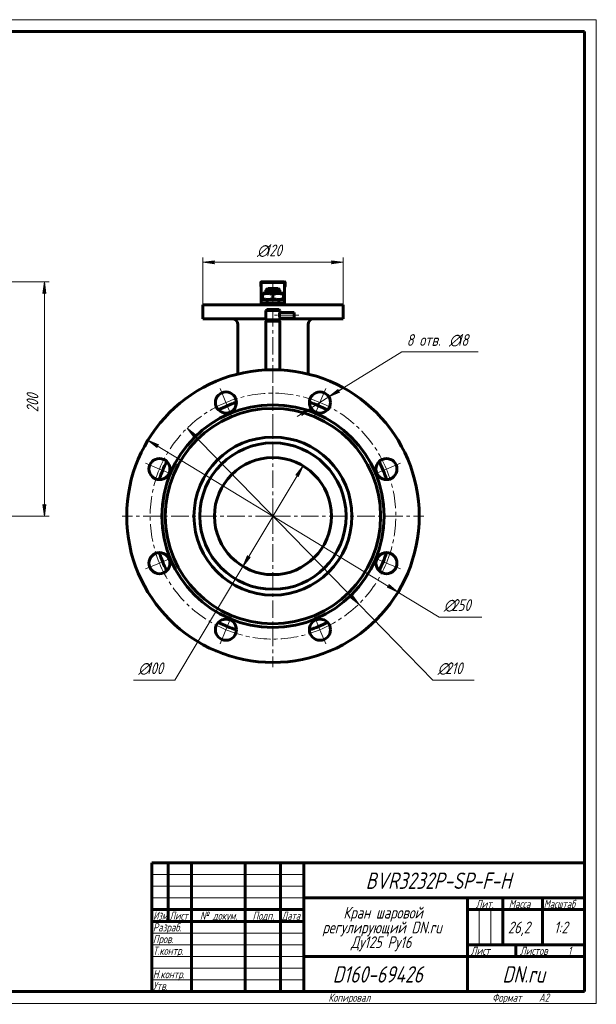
# Model space of a CAD drawing. Header units: millimetres. Extents: x 0 to 594, y 0 to 420.
# Tile 22 of 22: x 348 to 594, y 0 to 420. Entities that reach past the tile are written whole.
import ezdxf

# ---------------------------------------------------------------- set-up
doc = ezdxf.new("R2010")
doc.units = ezdxf.units.MM
for name, pattern in [('K5LT_AXLED', [12, 7.5, -1.5, 1.5, -1.5]), ('K5LT_BASIC', [0]), ('K5LT_THIN', [0])]:
    doc.linetypes.add(name, pattern=pattern)
doc.layers.add('Системный слой', color=7, linetype='Continuous')
doc.layers.add('Системный слой (1)', color=7, linetype='Continuous', true_color=0x6c6c6c)
doc.styles.add('KDIMTEXTSTYLE', font='GOST_AU.SHX', dxfattribs={"width": 0.96, "oblique": 15, "height": 5})
doc.styles.add('KTEXTSTYLE', font='GOST_AU.SHX', dxfattribs={"width": 0.96, "height": 5})
doc.dimstyles.new('KDIMSTYLE (0.50)', dxfattribs={"dimtxt": 5, "dimasz": 1, "dimexe": 2, "dimexo": 0, "dimgap": 1, "dimtad": 1, "dimlfac": 2, "dimtxsty": 'KDIMTEXTSTYLE', "dimsah": 1, "dimcen": 0, "dimdle": 1, "dimadec": 0, "dimazin": 0, "dimtfac": 0.667, "dimtmove": 0, "dimatfit": 3, "dimfxl": 1, "dimtvp": 1, "dimtolj": 1, "dimtzin": 0, "dimarcsym": 0})

# ---------------------------------------------------------------- blocks, each defined once
blk = doc.blocks.new('D2')
at = {"layer": 'Системный слой (1)'}
for points in [[(358.8, 303.04), (358.14, 308.04), (357.48, 303.04), (358.14, 303.54)], [(358.14, 208.04), (358.8, 213.04), (358.14, 212.54), (357.48, 213.04)]]:
    blk.add_hatch(color=7, dxfattribs=at).paths.add_polyline_path(points)
at = {"layer": 'Системный слой (1)', "color": 7, "linetype": 'K5LT_THIN', "lineweight": 18}
for p, q in [((341.2, 308.04), (360.14, 308.04)), ((357.48, 303.04), (358.14, 308.04)), ((358.14, 308.04), (358.8, 303.04)), ((358.14, 303.54), (357.48, 303.04)), ((358.8, 303.04), (358.14, 303.54)), ((358.14, 208.04), (357.48, 213.04)), ((357.48, 213.04), (358.14, 212.54)), ((358.14, 212.54), (358.8, 213.04)), ((358.8, 213.04), (358.14, 208.04)), ((246.7, 208.04), (360.14, 208.04))]:
    blk.add_line(p, q, dxfattribs=at)
blk.add_wipeout([(357.14, 252.37), (349.75, 252.37), (349.75, 263.26), (357.14, 263.26)]).dxf.layer = 'Системный слой (1)'
blk.add_line((358.14, 308.04), (358.14, 208.04), dxfattribs=at)
at = {"layer": 'Системный слой (1)', "color": 7, "insert": (350.55, 252.37), "char_height": 5, "attachment_point": 1, "rotation": 90, "style": 'KTEXTSTYLE'}
blk.add_mtext('\\H5.0;\\W1.000;\\Q15;\\Q15;\\W0.965;200', dxfattribs=at)
blk = doc.blocks.new('KDIMARROW_01')
at = {"layer": 'Системный слой'}
blk.add_hatch(color=0, dxfattribs=at).paths.add_polyline_path([(0, 0), (-5, 0.66), (-4.5, 0), (-5, -0.66)])
at = {"layer": 'Системный слой', "color": 0, "linetype": 'K5LT_THIN', "lineweight": 18}
for p, q in [((-4.5, 0), (-5, 0.66)), ((-5, 0.66), (0, 0)), ((0, 0), (-5, -0.66)), ((-5, -0.66), (-4.5, 0))]:
    blk.add_line(p, q, dxfattribs=at)
at = {"layer": 'Системный слой (1)', "color": 0, "linetype": 'K5LT_THIN', "lineweight": 18}
blk.add_line((455.81, 208.04), (455.31, 208.04), dxfattribs=at)
blk = doc.blocks.new('U41')
at = {"layer": 'Системный слой (1)', "color": 150, "linetype": 'K5LT_BASIC', "lineweight": 60, "true_color": 0x0080ff}
for p, q in [((453.61, 305.29), (455.81, 305.29)), ((455.81, 305.29), (458.01, 305.29))]:
    blk.add_line(p, q, dxfattribs=at)
blk = doc.blocks.new('U42')
at = {"layer": 'Системный слой (1)', "color": 150, "linetype": 'K5LT_BASIC', "lineweight": 60, "true_color": 0x0080ff}
for p, q in [((455.81, 304.49), (452.81, 304.49)), ((458.81, 304.49), (455.81, 304.49))]:
    blk.add_line(p, q, dxfattribs=at)
blk = doc.blocks.new('U43')
at = {"layer": 'Системный слой (1)', "color": 150, "linetype": 'K5LT_BASIC', "lineweight": 60, "true_color": 0x0080ff}
for p, q in [((452.81, 292.29), (425.81, 292.29)), ((485.81, 292.29), (458.81, 292.29))]:
    blk.add_line(p, q, dxfattribs=at)
blk = doc.blocks.new('U44')
at = {"layer": 'Системный слой (1)', "color": 150, "linetype": 'K5LT_BASIC', "lineweight": 60, "true_color": 0x0080ff}
for p, q in [((458.81, 295.79), (458.81, 295.04)), ((458.81, 292.54), (458.81, 291.79))]:
    blk.add_line(p, q, dxfattribs=at)
blk = doc.blocks.new('D3')
at = {"layer": 'Системный слой (1)'}
for points in [[(483.56, 261.27), (484.34, 260.97), (479.73, 258.9), (483.64, 262.09)], [(468.16, 251), (472.07, 254.18), (467.47, 252.12), (468.24, 251.82)]]:
    blk.add_hatch(color=7, dxfattribs=at).paths.add_polyline_path(points)
at = {"layer": 'Системный слой (1)', "color": 7, "linetype": 'K5LT_THIN', "lineweight": 18}
for p, q in [((479.73, 258.9), (485.69, 262.58)), ((483.64, 262.09), (479.73, 258.9)), ((479.73, 258.9), (484.34, 260.97)), ((483.56, 261.27), (483.64, 262.09)), ((484.34, 260.97), (483.56, 261.27)), ((472.07, 254.18), (479.73, 258.9)), ((472.07, 254.18), (466.11, 250.51)), ((472.07, 254.18), (467.47, 252.12)), ((468.16, 251), (472.07, 254.18)), ((467.47, 252.12), (468.24, 251.82)), ((468.24, 251.82), (468.16, 251))]:
    blk.add_line(p, q, dxfattribs=at)
blk.add_wipeout([(512.94, 279.15), (512.94, 286.53), (540.34, 286.53), (540.34, 279.15)]).dxf.layer = 'Системный слой (1)'
for p, q in [((479.73, 258.9), (510.94, 278.15)), ((510.94, 278.15), (543.49, 278.15))]:
    blk.add_line(p, q, dxfattribs=at)
at = {"layer": 'Системный слой (1)', "color": 7, "char_height": 5, "attachment_point": 1, "style": 'KTEXTSTYLE'}
for s, insert in [('\\H5.0;\\W1.000;\\Q15;\\Q15;\\W0.965;8 отв. ', (512.94, 285.73)), ('\\H5.0;\\W1.000;\\Q15;\\Q15;\\W0.965;∅', (531.07, 285.73)), ('\\H5.0;\\W1.000;\\Q15;\\Q15;\\W0.965;18', (534.37, 285.73))]:
    blk.add_mtext(s, dxfattribs=dict(at, insert=insert))
blk = doc.blocks.new('D4')
at = {"layer": 'Системный слой (1)'}
for points in [[(407, 238.43), (402.38, 240.46), (406.31, 237.31), (406.23, 238.13)], [(509.24, 175.61), (505.31, 178.77), (505.4, 177.95), (504.63, 177.65)]]:
    blk.add_hatch(color=7, dxfattribs=at).paths.add_polyline_path(points)
at = {"layer": 'Системный слой (1)', "color": 7, "linetype": 'K5LT_THIN', "lineweight": 18}
for p, q in [((402.38, 240.46), (407, 238.43)), ((406.31, 237.31), (402.38, 240.46)), ((402.38, 240.46), (509.24, 175.61)), ((407, 238.43), (406.23, 238.13)), ((406.23, 238.13), (406.31, 237.31)), ((504.63, 177.65), (505.4, 177.95)), ((509.24, 175.61), (504.63, 177.65)), ((505.4, 177.95), (505.31, 178.77)), ((505.31, 178.77), (509.24, 175.61))]:
    blk.add_line(p, q, dxfattribs=at)
blk.add_wipeout([(528.82, 165.95), (528.82, 173.33), (542.5, 173.33), (542.5, 165.95)]).dxf.layer = 'Системный слой (1)'
for p, q in [((509.24, 175.61), (526.82, 164.95)), ((526.82, 164.95), (545.07, 164.95))]:
    blk.add_line(p, q, dxfattribs=at)
at = {"layer": 'Системный слой (1)', "color": 7, "char_height": 5, "attachment_point": 1, "style": 'KTEXTSTYLE'}
for s, insert in [('\\H5.0;\\W1.000;\\Q15;\\Q15;\\W0.965;∅', (528.82, 172.54)), ('\\H5.0;\\W1.000;\\Q15;\\Q15;\\W0.965;250', (532.13, 172.54))]:
    blk.add_mtext(s, dxfattribs=dict(at, insert=insert))
blk = doc.blocks.new('D5')
at = {"layer": 'Системный слой (1)'}
for points in [[(423.1, 242.49), (419.14, 245.61), (422.16, 241.57), (422.28, 242.39)], [(492.49, 170.47), (489.47, 174.51), (489.34, 173.69), (488.52, 173.59)]]:
    blk.add_hatch(color=7, dxfattribs=at).paths.add_polyline_path(points)
at = {"layer": 'Системный слой (1)', "color": 7, "linetype": 'K5LT_THIN', "lineweight": 18}
for p, q in [((419.14, 245.61), (423.1, 242.49)), ((422.16, 241.57), (419.14, 245.61)), ((419.14, 245.61), (492.49, 170.47)), ((422.28, 242.39), (422.16, 241.57)), ((423.1, 242.49), (422.28, 242.39)), ((488.52, 173.59), (489.34, 173.69)), ((492.49, 170.47), (488.52, 173.59)), ((489.34, 173.69), (489.47, 174.51)), ((489.47, 174.51), (492.49, 170.47))]:
    blk.add_line(p, q, dxfattribs=at)
blk.add_wipeout([(526.2, 138.98), (526.2, 146.37), (539.25, 146.37), (539.25, 138.98)]).dxf.layer = 'Системный слой (1)'
for p, q in [((492.49, 170.47), (524.2, 137.98)), ((524.2, 137.98), (541.8, 137.98))]:
    blk.add_line(p, q, dxfattribs=at)
at = {"layer": 'Системный слой (1)', "color": 7, "char_height": 5, "attachment_point": 1, "style": 'KTEXTSTYLE'}
for s, insert in [('\\H5.0;\\W1.000;\\Q15;\\Q15;\\W0.965;∅', (526.2, 145.57)), ('\\H5.0;\\W1.000;\\Q15;\\Q15;\\W0.965;210', (529.51, 145.57))]:
    blk.add_mtext(s, dxfattribs=dict(at, insert=insert))
blk = doc.blocks.new('D6')
at = {"layer": 'Системный слой (1)'}
for points in [[(466.65, 224.86), (468.66, 229.49), (465.52, 225.54), (466.34, 225.63)], [(442.97, 186.59), (446.1, 190.54), (445.28, 190.45), (444.97, 191.22)]]:
    blk.add_hatch(color=7, dxfattribs=at).paths.add_polyline_path(points)
at = {"layer": 'Системный слой (1)', "color": 7, "linetype": 'K5LT_THIN', "lineweight": 18}
for p, q in [((468.66, 229.49), (442.97, 186.59)), ((465.52, 225.54), (468.66, 229.49)), ((468.66, 229.49), (466.65, 224.86)), ((466.34, 225.63), (465.52, 225.54)), ((466.65, 224.86), (466.34, 225.63)), ((442.97, 186.59), (444.97, 191.22)), ((446.1, 190.54), (442.97, 186.59)), ((444.97, 191.22), (445.28, 190.45)), ((445.28, 190.45), (446.1, 190.54)), ((442.97, 186.59), (413.86, 137.98))]:
    blk.add_line(p, q, dxfattribs=at)
blk.add_wipeout([(398.27, 138.98), (398.27, 146.37), (411.32, 146.37), (411.32, 138.98)]).dxf.layer = 'Системный слой (1)'
blk.add_line((413.86, 137.98), (396.27, 137.98), dxfattribs=at)
at = {"layer": 'Системный слой (1)', "color": 7, "char_height": 5, "attachment_point": 1, "style": 'KTEXTSTYLE'}
for s, insert in [('\\H5.0;\\W1.000;\\Q15;\\Q15;\\W0.965;∅', (398.27, 145.57)), ('\\H5.0;\\W1.000;\\Q15;\\Q15;\\W0.965;100', (401.58, 145.57))]:
    blk.add_mtext(s, dxfattribs=dict(at, insert=insert))
blk = doc.blocks.new('D7')
at = {"layer": 'Системный слой (1)'}
for points in [[(430.81, 315.75), (430.31, 316.4), (430.81, 317.06), (425.81, 316.4)], [(485.81, 316.4), (480.81, 317.06), (481.31, 316.4), (480.81, 315.75)]]:
    blk.add_hatch(color=7, dxfattribs=at).paths.add_polyline_path(points)
at = {"layer": 'Системный слой (1)', "color": 7, "linetype": 'K5LT_THIN', "lineweight": 18}
for p, q in [((425.81, 298.29), (425.81, 318.4)), ((425.81, 316.4), (430.81, 317.06)), ((430.81, 315.75), (425.81, 316.4)), ((430.81, 317.06), (430.31, 316.4)), ((430.31, 316.4), (430.81, 315.75)), ((481.31, 316.4), (480.81, 317.06)), ((480.81, 317.06), (485.81, 316.4)), ((485.81, 316.4), (480.81, 315.75)), ((480.81, 315.75), (481.31, 316.4)), ((485.81, 298.29), (485.81, 318.4))]:
    blk.add_line(p, q, dxfattribs=at)
blk.add_wipeout([(449.02, 317.4), (449.02, 324.79), (462.07, 324.79), (462.07, 317.4)]).dxf.layer = 'Системный слой (1)'
blk.add_line((425.81, 316.4), (485.81, 316.4), dxfattribs=at)
at = {"layer": 'Системный слой (1)', "color": 7, "char_height": 5, "attachment_point": 1, "style": 'KTEXTSTYLE'}
for s, insert in [('\\H5.0;\\W1.000;\\Q15;\\Q15;\\W0.965;∅', (449.02, 323.99)), ('\\H5.0;\\W1.000;\\Q15;\\Q15;\\W0.965;120', (452.32, 323.99))]:
    blk.add_mtext(s, dxfattribs=dict(at, insert=insert))
blk = doc.blocks.new('U45')
at = {"layer": 'Системный слой (1)', "color": 150, "linetype": 'K5LT_BASIC', "lineweight": 60, "true_color": 0x0080ff}
for start, end in [(107.8009, 117.1991), (62.8009, 72.1991), (152.8009, 162.1991), (17.8009, 27.1991), (197.8009, 207.1991), (332.8009, 342.1991), (242.8009, 252.1991), (287.8009, 297.1991)]:
    blk.add_arc((455.81, 208.04), 51, start, end, dxfattribs=at)
blk = doc.blocks.new('U46')
at = {"layer": 'Системный слой (1)', "color": 150, "linetype": 'K5LT_BASIC', "lineweight": 60, "true_color": 0x0080ff}
for p, q in [((458.61, 294.43), (458.54, 293.81)), ((458.72, 294.81), (458.61, 294.43)), ((458.77, 294.94), (458.72, 294.81)), ((458.79, 294.98), (458.77, 294.94)), ((458.8, 295), (458.79, 294.98)), ((458.81, 295.02), (458.8, 295.01)), ((458.8, 295.01), (458.8, 295.01)), ((458.8, 295.01), (458.8, 295.01)), ((458.8, 295.01), (458.8, 295.01)), ((458.8, 295.01), (458.8, 295)), ((458.81, 295.04), (458.81, 295.04)), ((458.81, 295.04), (458.81, 295.04)), ((458.81, 295.04), (458.81, 295.04)), ((458.81, 295.04), (458.81, 295.04)), ((458.81, 295.04), (458.81, 295.04)), ((458.81, 295.04), (458.81, 295.04)), ((458.81, 295.04), (458.81, 295.03)), ((458.81, 295.03), (458.81, 295.02)), ((458.54, 293.81), (458.54, 293.79)), ((458.54, 293.79), (458.57, 293.39)), ((458.57, 293.39), (458.7, 292.86)), ((458.7, 292.86), (458.8, 292.58)), ((458.8, 292.58), (458.81, 292.54)), ((458.81, 292.54), (458.81, 292.54)), ((458.81, 292.54), (458.81, 292.54)), ((458.81, 292.54), (458.81, 292.54)), ((458.81, 292.54), (458.81, 292.54)), ((458.81, 292.54), (458.81, 292.54)), ((458.81, 292.54), (458.81, 292.54))]:
    blk.add_line(p, q, dxfattribs=at)
blk = doc.blocks.new('U47')
at = {"layer": 'Системный слой (1)', "color": 150, "linetype": 'K5LT_BASIC', "lineweight": 60, "true_color": 0x0080ff}
for p, q in [((471.42, 256.96), (471.8, 256.61)), ((471.8, 256.61), (472.24, 256.34)), ((472.24, 256.34), (472.48, 256.24)), ((472.48, 256.24), (472.48, 256.24)), ((472.48, 256.24), (472.48, 256.24)), ((472.48, 256.24), (472.48, 256.24)), ((472.48, 256.24), (472.48, 256.24)), ((472.48, 256.24), (472.48, 256.24)), ((472.48, 256.24), (472.48, 256.24)), ((472.48, 256.24), (472.48, 256.24)), ((472.48, 256.24), (472.48, 256.24)), ((472.48, 256.24), (472.48, 256.24)), ((472.48, 256.24), (472.48, 256.24)), ((472.48, 256.24), (472.49, 256.24)), ((472.49, 256.24), (472.49, 256.24)), ((472.49, 256.24), (472.49, 256.24)), ((472.49, 256.24), (472.49, 256.24)), ((472.49, 256.24), (472.49, 256.24)), ((472.49, 256.24), (472.49, 256.24)), ((472.49, 256.24), (472.49, 256.24)), ((472.49, 256.24), (472.49, 256.24)), ((472.49, 256.24), (472.49, 256.24)), ((472.49, 256.24), (472.49, 256.24)), ((472.49, 256.24), (472.49, 256.24)), ((472.49, 256.24), (472.49, 256.24)), ((472.49, 256.24), (472.49, 256.24)), ((472.49, 256.24), (472.49, 256.24)), ((472.49, 256.24), (472.49, 256.23)), ((472.49, 256.23), (472.49, 256.23)), ((472.49, 256.23), (472.49, 256.23)), ((472.49, 256.23), (472.49, 256.23))]:
    blk.add_line(p, q, dxfattribs=at)
blk = doc.blocks.new('U48')
at = {"layer": 'Системный слой (1)', "color": 150, "linetype": 'K5LT_BASIC', "lineweight": 60, "true_color": 0x0080ff}
for p, q in [((439.82, 256.6), (439.38, 256.34)), ((440.2, 256.96), (439.82, 256.6)), ((439.14, 256.24), (439.13, 256.24)), ((439.13, 256.24), (439.13, 256.23)), ((439.13, 256.23), (439.13, 256.23)), ((439.13, 256.23), (439.13, 256.23)), ((439.13, 256.23), (439.13, 256.23)), ((439.15, 256.24), (439.14, 256.24)), ((439.14, 256.24), (439.14, 256.24)), ((439.14, 256.24), (439.14, 256.24)), ((439.14, 256.24), (439.14, 256.24)), ((439.14, 256.24), (439.14, 256.24)), ((439.14, 256.24), (439.14, 256.24)), ((439.14, 256.24), (439.14, 256.24)), ((439.14, 256.24), (439.14, 256.24)), ((439.14, 256.24), (439.14, 256.24)), ((439.14, 256.24), (439.14, 256.24)), ((439.14, 256.24), (439.14, 256.24)), ((439.14, 256.24), (439.14, 256.24)), ((439.14, 256.24), (439.14, 256.24)), ((439.14, 256.24), (439.14, 256.24)), ((439.14, 256.24), (439.14, 256.24)), ((439.38, 256.34), (439.15, 256.24))]:
    blk.add_line(p, q, dxfattribs=at)
blk = doc.blocks.new('U49')
at = {"layer": 'Системный слой (1)', "color": 30, "linetype": 'K5LT_AXLED', "lineweight": 18, "true_color": 0xff8000}
for q in [(455.81, 272.54), (391.31, 208.04), (520.31, 208.04), (455.81, 143.54)]:
    blk.add_line((455.81, 208.04), q, dxfattribs=at)
blk = doc.blocks.new('U50')
at = {"layer": 'Системный слой (1)', "color": 30, "linetype": 'K5LT_AXLED', "lineweight": 18, "true_color": 0xff8000}
for p, q in [((435.72, 256.54), (433.23, 262.55)), ((475.9, 256.54), (478.39, 262.55)), ((438.21, 250.54), (435.72, 256.54)), ((473.42, 250.54), (475.9, 256.54)), ((407.31, 228.13), (401.3, 230.62)), ((413.31, 225.64), (407.31, 228.13)), ((498.31, 225.64), (504.32, 228.13)), ((504.32, 228.13), (510.32, 230.62)), ((413.31, 190.44), (407.31, 187.95)), ((498.31, 190.44), (504.32, 187.95)), ((407.31, 187.95), (401.3, 185.46)), ((504.32, 187.95), (510.32, 185.46)), ((438.21, 165.54), (435.72, 159.54)), ((473.42, 165.54), (475.9, 159.54)), ((435.72, 159.54), (433.23, 153.53)), ((475.9, 159.54), (478.39, 153.53))]:
    blk.add_line(p, q, dxfattribs=at)
for start, end in [(112.5, 157.5), (67.5, 112.5), (22.5, 67.5), (157.5, 202.5), (337.5, 22.5), (202.5, 247.5), (292.5, 337.5), (247.5, 292.5)]:
    blk.add_arc((455.81, 208.04), 52.5, start, end, dxfattribs=at)
blk = doc.blocks.new('U51')
at = {"color": 7, "linetype": 'K5LT_THIN', "lineweight": 18}
for p, q in [((0, 420), (594, 420)), ((594, 420), (594, 0)), ((404, 55), (469, 55)), ((404, 50), (469, 50)), ((404, 45), (469, 45)), ((543.96, 25), (543.96, 40)), ((548.98, 25), (548.98, 40)), ((404, 30), (469, 30)), ((404, 25), (469, 25)), ((404, 20), (469, 20)), ((404, 15), (469, 15)), ((404, 10), (469, 10)), ((594, 0), (0, 0))]:
    blk.add_line(p, q, dxfattribs=at)
at = {"color": 150, "linetype": 'K5LT_BASIC', "lineweight": 60, "true_color": 0x0080ff}
for p, q in [((20, 415), (589, 415)), ((589, 415), (589, 5)), ((404, 60), (589, 60)), ((404, 5), (404, 60)), ((411, 35), (411, 60)), ((421, 5), (421, 60)), ((444, 5), (444, 60)), ((459, 5), (459, 60)), ((469, 5), (469, 60)), ((469, 45), (589, 45)), ((539, 5), (539, 45)), ((554, 25), (554, 45)), ((571, 25), (571, 45)), ((404, 40), (469, 40)), ((539, 40), (554, 40)), ((554, 40), (589, 40)), ((404, 35), (469, 35)), ((539, 25), (589, 25)), ((559.57, 20), (559.57, 25)), ((469, 20), (539, 20)), ((539, 20), (589, 20)), ((589, 5), (20, 5))]:
    blk.add_line(p, q, dxfattribs=at)
at = {"color": 7, "attachment_point": 1, "style": 'KTEXTSTYLE'}
for s, insert, char_height in [('\\H5.0;\\W1.000;\\Q15;\\Q15;\\W0.965;\\H7.00;BVR3232P-SP-F-H', (495.41, 55.86), 7), ('\\H5.0;\\W1.000;\\Q15;\\Q15;\\W0.965;\\H3.50;Лит.', (542.47, 44.18), 3.5), ('\\H5.0;\\W1.000;\\Q15;\\Q15;\\W0.965;\\H3.50;Масса', (556.58, 44.18), 3.5), ('\\H5.0;\\W1.000;\\Q15;\\Q15;\\W0.930;\\H3.50;Масштаб', (571.52, 44.18), 3.5), ('\\H5.0;\\W1.000;\\Q15;\\Q15;\\W0.784;\\H3.50;Изм.', (404.62, 39.18), 3.5), ('\\H5.0;\\W1.000;\\Q15;\\Q15;\\W0.799;\\H3.50;Лист', (411.61, 39.18), 3.5), ('\\H5.0;\\W1.000;\\Q15;\\Q15;\\W0.965;\\H3.50;№ докум.', (424.63, 39.18), 3.5), ('\\H5.0;\\W1.000;\\Q15;\\Q15;\\W0.965;\\H3.50;Подп.', (447.1, 39.18), 3.5), ('\\H5.0;\\W1.000;\\Q15;\\Q15;\\W0.799;\\H3.50;Дата', (459.61, 39.18), 3.5), ('\\H5.0;\\W1.000;\\Q15;\\Q15;\\W0.965;Кран шаровой', (485.89, 41.21), 5), ('\\H5.0;\\W1.000;\\Q15;\\Q15;\\W0.965;\\H3.50;Разраб.', (404.5, 34.18), 3.5), ('\\H5.0;\\W1.000;\\Q15;\\Q15;\\W0.965;регулирующий DN.ru ', (476.96, 34.9), 5), ('\\H5.0;\\W1.000;\\Q15;\\Q15;\\W0.965;26,2', (556.23, 34.9), 5), ('\\H5.0;\\W1.000;\\Q15;\\Q15;\\W0.965;{\\c16711680;1:2}', (575.92, 34.9), 5), ('\\H5.0;\\W1.000;\\Q15;\\Q15;\\W0.965;\\H3.50;Пров.', (404.5, 29.18), 3.5), ('\\H5.0;\\W1.000;\\Q15;\\Q15;\\W0.965;Ду125 Ру16', (489.13, 28.59), 5), ('\\H5.0;\\W1.000;\\Q15;\\Q15;\\W0.965;\\H3.50;Т.контр.', (404.5, 24.18), 3.5), ('\\H5.0;\\W1.000;\\Q15;\\Q15;\\W0.965;\\H3.50;Лист', (540.32, 24.18), 3.5), ('\\H5.0;\\W1.000;\\Q15;\\Q15;\\W0.965;\\H3.50;Листов', (561.36, 24.18), 3.5), ('\\H5.0;\\W1.000;\\Q15;\\Q15;\\W0.965;\\H3.50;1', (581.91, 24.18), 3.5), ('\\H5.0;\\W1.000;\\Q15;\\Q15;\\W0.965;\\H3.50;Н.контр.', (404.5, 14.18), 3.5), ('\\H5.0;\\W1.000;\\Q15;\\Q15;\\W0.965;\\H7.00;D160-69426', (481.33, 15.86), 7), ('\\H5.0;\\W1.000;\\Q15;\\Q15;\\W0.965;\\H7.00;DN.ru', (553.84, 15.86), 7), ('\\H5.0;\\W1.000;\\Q15;\\Q15;\\W0.965;\\H3.50;Утв.', (404.5, 9.18), 3.5), ('\\H5.0;\\W1.000;\\Q15;\\Q15;\\W0.965;\\H3.50;Копировал', (479.5, 4.18), 3.5), ('\\H5.0;\\W1.000;\\Q15;\\Q15;\\W0.965;\\H3.50;Формат', (549.5, 4.18), 3.5), ('\\H5.0;\\W1.000;\\Q15;\\Q15;\\W0.965;\\H3.50;A2', (569.5, 4.18), 3.5)]:
    blk.add_mtext(s, dxfattribs=dict(at, insert=insert, char_height=char_height))

msp = doc.modelspace()

# ---------------------------------------------------------------- linework, layer by layer
at = {"layer": 'Системный слой (1)', "color": 150, "linetype": 'K5LT_BASIC', "lineweight": 60, "true_color": 0x0080ff}
for p, q in [((450.563, 307.7892), (450.563, 306.2892)), ((460.813, 308.0392), (450.813, 308.0392)), ((450.813, 307.7892), (460.813, 307.7892)), ((450.813, 307.2035), (450.813, 307.7892)), ((450.813, 307.2035), (450.813, 300.4357)), ((460.813, 307.7892), (460.813, 307.2035)), ((460.813, 307.2035), (460.813, 300.4357)), ((461.063, 307.7892), (461.063, 306.2892)), ((451.688, 303.2892), (451.313, 303.0727)), ((451.313, 302.6708), (451.313, 303.0727)), ((459.938, 303.2892), (451.688, 303.2892)), ((453.613, 305.2892), (452.813, 304.4892)), ((452.813, 303.2892), (452.813, 304.4892)), ((458.013, 305.2892), (458.813, 304.4892)), ((458.813, 303.2892), (458.813, 304.4892)), ((459.938, 303.2892), (460.313, 303.0727)), ((460.313, 303.0727), (460.313, 302.6708)), ((450.813, 300.2892), (450.813, 300.4357)), ((450.813, 298.7892), (450.813, 300.2892)), ((450.813, 300.2892), (453.313, 300.2892)), ((453.313, 298.7892), (450.813, 298.7892)), ((451.313, 302.6708), (451.313, 300.9077)), ((451.313, 300.5058), (451.313, 300.9077)), ((451.688, 300.2892), (451.313, 300.5058)), ((452.813, 298.2892), (452.813, 298.7892)), ((453.313, 300.2892), (453.313, 298.7892)), ((458.313, 300.2892), (453.313, 300.2892)), ((458.313, 298.7892), (453.313, 298.7892)), ((455.813, 302.6708), (455.813, 300.9077)), ((458.313, 300.2892), (460.813, 300.2892)), ((458.313, 298.7892), (458.313, 300.2892)), ((460.813, 298.7892), (458.313, 298.7892)), ((458.813, 298.2892), (458.813, 298.7892)), ((459.938, 300.2892), (460.313, 300.5058)), ((460.313, 302.6708), (460.313, 300.9077)), ((460.313, 300.9077), (460.313, 300.5058)), ((460.813, 300.4357), (460.813, 300.2892)), ((460.813, 300.2892), (460.813, 298.7892)), ((425.813, 292.2892), (425.813, 298.2892)), ((485.813, 298.2892), (425.813, 298.2892)), ((453.313, 296.2892), (452.813, 295.7892)), ((452.813, 295.7892), (452.813, 291.7892)), ((458.813, 295.7892), (452.813, 295.7892)), ((458.313, 296.2892), (453.313, 296.2892)), ((458.313, 296.2892), (458.813, 295.7892)), ((464.813, 295.0392), (458.813, 295.0392)), ((464.813, 295.0392), (464.813, 293.7892)), ((485.813, 292.2892), (485.813, 298.2892)), ((458.813, 291.7892), (452.813, 291.7892)), ((453.313, 291.2892), (452.813, 291.7892)), ((452.813, 291.2892), (452.813, 270.4672)), ((458.813, 291.2892), (452.813, 291.2892)), ((458.313, 291.2892), (458.813, 291.7892)), ((464.813, 292.5392), (458.813, 292.5392)), ((458.813, 291.2892), (458.813, 270.4672)), ((464.813, 293.7892), (464.813, 292.5392)), ((440.813, 268.7126), (440.813, 289.7892)), ((470.813, 268.7126), (470.813, 289.7892)), ((439.1665, 256.246), (439.1319, 256.234)), ((439.1334, 256.2346), (439.1385, 256.2363)), ((472.4947, 256.2339), (472.4799, 256.239)), ((472.4928, 256.2345), (472.4884, 256.2361))]:
    msp.add_line(p, q, dxfattribs=at)
at = {"layer": 'Системный слой (1)', "color": 30, "linetype": 'K5LT_AXLED', "lineweight": 18, "true_color": 0xff8000}
msp.add_line((466.813, 293.7892), (456.5402, 293.7892), dxfattribs=at)
at = {"layer": 'Системный слой (1)', "color": 150, "linetype": 'K5LT_BASIC', "lineweight": 60, "true_color": 0x0080ff}
for centre, radius, start, end in [((450.813, 307.7892), 0.25, 90, 180), ((460.813, 307.7892), 0.25, 0, 90), ((450.813, 306.2892), 0.25, 180, 270), ((460.813, 306.2892), 0.25, 270, 0), ((438.313, 289.7892), 2.5, 0, 90), ((473.313, 289.7892), 2.5, 90, 180)]:
    msp.add_arc(centre, radius, start, end, dxfattribs=at)

# ---------------------------------------------------------------- block references
at = {"layer": 'Системный слой (1)'}
for name in ['U42', 'U41', 'U46', 'U44', 'U43']:
    msp.add_blockref(name, (0, 0), dxfattribs=at)

# ---------------------------------------------------------------- dimensions: what is measured, and where the dimension line sits
at = {"layer": 'Системный слой (1)', "color": 7}
dim = msp.add_linear_dim(base=(358.1368, 308.0392), p1=(246.7036, 208.0392), p2=(341.2036, 308.0392), angle=90, dimstyle='KDIMSTYLE (0.50)', override={"dimexo": 0, "dimpost": '\\H5.0;\\W0.965;\\Q15;<>', "dimblk1": 'KDIMARROW_01', "dimblk2": 'KDIMARROW_01', "dimse1": 0, "dimse2": 0, "dimclrt": 7, "dimtol": 1, "dimtp": 0, "dimtm": 0, "dimtdec": 5, "dimtolj": 1}, dxfattribs=at)
dim.commit()
dim.dimension.update_dxf_attribs({"geometry": 'D2', "text_midpoint": (358.1368, 258.0392), "dimtype": 160})

# ---------------------------------------------------------------- next in the draw order: dimensions: what is measured, and where the dimension line sits
dim = msp.add_linear_dim(base=(425.813, 316.4044), p1=(485.813, 298.2892), p2=(425.813, 298.2892), dimstyle='KDIMSTYLE (0.50)', override={"dimexo": 0, "dimpost": '\\H5.0;\\W0.965;\\Q15;∅<>', "dimblk1": 'KDIMARROW_01', "dimblk2": 'KDIMARROW_01', "dimse1": 0, "dimse2": 0, "dimclrt": 7, "dimtol": 1, "dimtp": 0, "dimtm": 0, "dimtdec": 5, "dimtolj": 1}, dxfattribs=at)
dim.commit()
dim.dimension.update_dxf_attribs({"geometry": 'D7', "text_midpoint": (455.813, 316.4044), "dimtype": 160})
dim = msp.add_diameter_dim_2p(p1=(468.243, 251.8195), p2=(483.5648, 261.2664), dimstyle='KDIMSTYLE (0.50)', override={"dimtih": 1, "dimtoh": 1, "dimpost": '\\H5.0;\\W0.965;\\Q15;\\Q15;8 отв. \\H5.0;\\W0.965;\\Q15;<>', "dimblk1": 'KDIMARROW_01', "dimblk2": 'KDIMARROW_01', "dimclrt": 7, "dimtol": 1, "dimtp": 0, "dimtm": 0, "dimtdec": 5, "dimtmove": 1, "dimatfit": 2, "dimtolj": 1}, dxfattribs=at)
dim.commit()
dim.dimension.update_dxf_attribs({"geometry": 'D3', "text_midpoint": (512.9429, 278.1467), "dimtype": 163})

# ---------------------------------------------------------------- next in the draw order: linework, layer by layer
at = {"layer": 'Системный слой (1)', "color": 30, "linetype": 'K5LT_AXLED', "lineweight": 18, "true_color": 0xff8000}
for p, q in [((455.813, 300.6708), (455.813, 307.2892)), ((455.813, 298.2892), (455.813, 302.9077))]:
    msp.add_line(p, q, dxfattribs=at)
at = {"layer": 'Системный слой (1)', "color": 150, "linetype": 'K5LT_BASIC', "lineweight": 60, "true_color": 0x0080ff}
for points in [[(455.813, 302.6708), (455.6162, 302.7364), (455.4187, 302.7958), (455.0216, 302.8994), (454.8221, 302.9436), (454.4209, 303.0137), (454.2191, 303.0396), (453.813, 303.0709), (453.6087, 303.0762), (453.0465, 303.0608), (452.6947, 303.0183), (451.9988, 302.88), (451.6546, 302.7847), (451.313, 302.6708)], [(460.313, 302.6708), (460.1162, 302.7364), (459.9187, 302.7958), (459.5216, 302.8994), (459.3221, 302.9436), (458.9209, 303.0137), (458.7191, 303.0396), (458.313, 303.0709), (458.1087, 303.0762), (457.5465, 303.0608), (457.1947, 303.0183), (456.4988, 302.88), (456.1546, 302.7847), (455.813, 302.6708)], [(451.313, 300.9077), (451.5098, 300.8421), (451.7074, 300.7827), (452.1044, 300.6791), (452.3039, 300.6349), (452.7052, 300.5648), (452.9069, 300.5389), (453.313, 300.5076), (453.5173, 300.5023), (454.0795, 300.5177), (454.4313, 300.5602), (455.1273, 300.6985), (455.4715, 300.7938), (455.813, 300.9077)], [(455.813, 300.9077), (456.0098, 300.8421), (456.2074, 300.7827), (456.6044, 300.6791), (456.8039, 300.6349), (457.2052, 300.5648), (457.4069, 300.5389), (457.813, 300.5076), (458.0173, 300.5023), (458.5795, 300.5177), (458.9313, 300.5602), (459.6273, 300.6985), (459.9715, 300.7938), (460.313, 300.9077)]]:
    msp.add_open_spline(points, degree=3, knots=[0.00023807, 0.00023807, 0.00023807, 0.00023807, 1.40575644, 1.40575644, 2.81151288, 2.81151288, 4.21726932, 4.21726932, 5.62302575, 5.62302575, 8.05957743, 8.05957743, 10.49589133, 10.49589133, 10.49589133, 10.49589133], dxfattribs=at)

# ---------------------------------------------------------------- next in the draw order: dimensions: what is measured, and where the dimension line sits
at = {"layer": 'Системный слой (1)', "color": 7}
dim = msp.add_diameter_dim_2p(p1=(348.9504, 272.8881), p2=(562.6757, 143.1904), dimstyle='KDIMSTYLE (0.50)', override={"dimtih": 1, "dimtoh": 1, "dimpost": '\\H5.0;\\W0.965;\\Q15;<>', "dimblk1": 'KDIMARROW_01', "dimblk2": 'KDIMARROW_01', "dimclrt": 7, "dimtol": 1, "dimtp": 0, "dimtm": 0, "dimtdec": 5, "dimtmove": 1, "dimatfit": 2, "dimtolj": 1}, dxfattribs=at)
dim.commit()
dim.dimension.update_dxf_attribs({"geometry": 'D4', "text_midpoint": (528.8184, 164.9501), "dimtype": 163})

# ---------------------------------------------------------------- next in the draw order: dimensions: what is measured, and where the dimension line sits
dim = msp.add_diameter_dim_2p(p1=(382.4644, 283.1723), p2=(529.1616, 132.9062), dimstyle='KDIMSTYLE (0.50)', override={"dimtih": 1, "dimtoh": 1, "dimpost": '\\H5.0;\\W0.965;\\Q15;<>', "dimblk1": 'KDIMARROW_01', "dimblk2": 'KDIMARROW_01', "dimclrt": 7, "dimtol": 1, "dimtp": 0, "dimtm": 0, "dimtdec": 5, "dimtmove": 1, "dimatfit": 2, "dimtolj": 1}, dxfattribs=at)
dim.commit()
dim.dimension.update_dxf_attribs({"geometry": 'D5', "text_midpoint": (526.2043, 137.9841), "dimtype": 163})

# ---------------------------------------------------------------- next in the draw order: linework, layer by layer
at = {"layer": 'Системный слой (1)', "color": 150, "linetype": 'K5LT_BASIC', "lineweight": 60, "true_color": 0x0080ff}
for centre in [(504.3167, 228.1301), (504.3167, 187.9484)]:
    msp.add_circle(centre, 4.5, dxfattribs=at)

# ---------------------------------------------------------------- next in the draw order: block references
at = {"layer": 'Системный слой (1)'}
for name in ['U48', 'U47']:
    msp.add_blockref(name, (0, 0), dxfattribs=at)

# ---------------------------------------------------------------- next in the draw order: dimensions: what is measured, and where the dimension line sits
at = {"layer": 'Системный слой (1)', "color": 7}
dim = msp.add_diameter_dim_2p(p1=(481.5001, 250.9365), p2=(430.126, 165.142), dimstyle='KDIMSTYLE (0.50)', override={"dimtih": 1, "dimtoh": 1, "dimpost": '\\H5.0;\\W0.965;\\Q15;<>', "dimblk1": 'KDIMARROW_01', "dimblk2": 'KDIMARROW_01', "dimclrt": 7, "dimtol": 1, "dimtp": 0, "dimtm": 0, "dimtdec": 5, "dimtmove": 1, "dimatfit": 2, "dimtolj": 1}, dxfattribs=at)
dim.commit()
dim.dimension.update_dxf_attribs({"geometry": 'D6', "text_midpoint": (411.8637, 137.9841), "dimtype": 163})

# ---------------------------------------------------------------- next in the draw order: linework, layer by layer
at = {"layer": 'Системный слой (1)', "color": 30, "linetype": 'K5LT_AXLED', "lineweight": 18, "true_color": 0xff8000}
msp.add_line((455.813, 241.0008), (455.813, 300.7892), dxfattribs=at)
at = {"layer": 'Системный слой (1)', "color": 150, "linetype": 'K5LT_BASIC', "lineweight": 60, "true_color": 0x0080ff}
for centre, radius in [((455.813, 208.0392), 62.5), ((435.7221, 256.5429), 4.5), ((475.9039, 256.5429), 4.5), ((455.813, 208.0392), 47.5), ((455.813, 208.0392), 46), ((455.813, 208.0392), 33.75), ((455.813, 208.0392), 31.25), ((407.3094, 228.1301), 4.5), ((455.813, 208.0392), 25), ((407.3094, 187.9484), 4.5), ((435.7221, 159.5356), 4.5), ((475.9039, 159.5356), 4.5)]:
    msp.add_circle(centre, radius, dxfattribs=at)

# ---------------------------------------------------------------- next in the draw order: block references
msp.add_blockref('U51', (0, 0))
at = {"layer": 'Системный слой (1)'}
for name in ['U49', 'U50', 'U45']:
    msp.add_blockref(name, (0, 0), dxfattribs=at)

doc.saveas('drawing.dxf')
